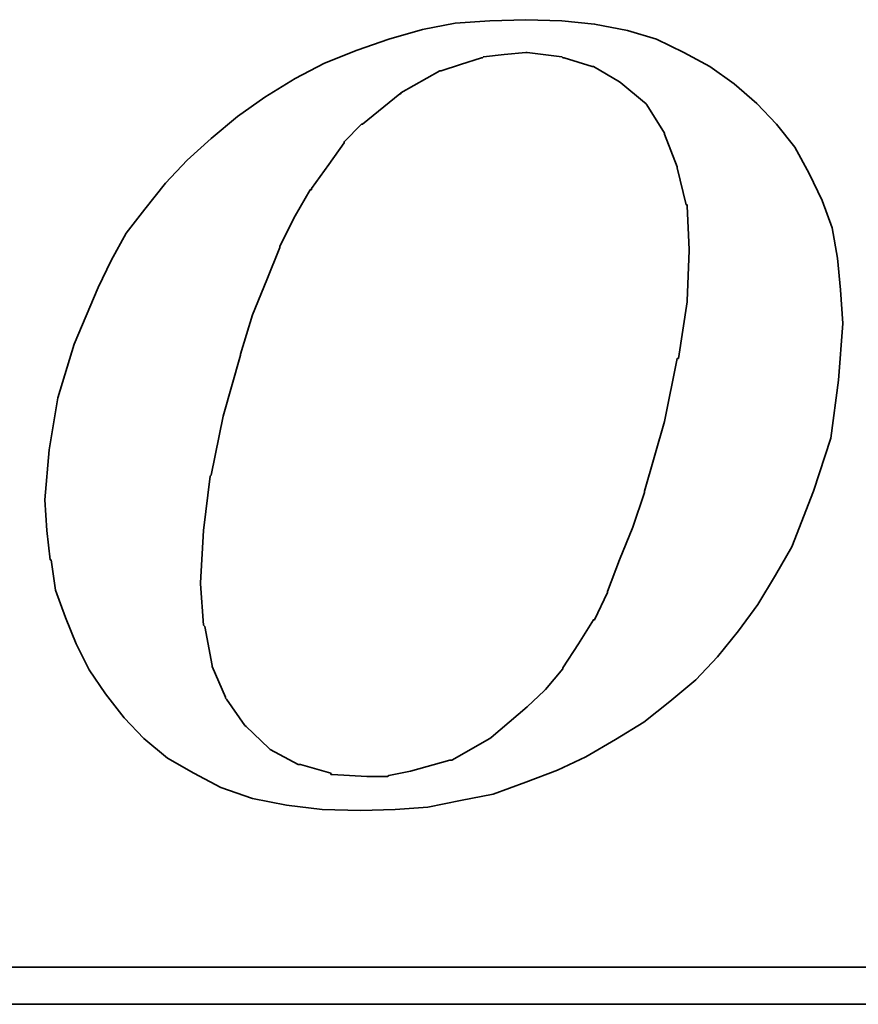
# Model space of a CAD drawing. Extents: x 46 to 555, y 175 to 372.
# Tile 33 of 49: x 352.01 to 357.47, y 273.63 to 280.04. Entities that reach past the tile are written whole.
import ezdxf

# ---------------------------------------------------------------- set-up
doc = ezdxf.new("R2010")
doc.units = 0
doc.header["$LTSCALE"] = 5
doc.header["$MEASUREMENT"] = 0
doc.layers.add('DIM', color=4, linetype='CONTINUOUS')
doc.layers.add('layer 1', color=7, linetype='CONTINUOUS')

# ---------------------------------------------------------------- blocks, each defined once
blk = doc.blocks.new('TBI MOTION logo(完整正式版)')
at = {"layer": 'layer 1', "color": 22, "lineweight": 35}
for points, knots in [([(-11.34375, -6.98375), (-11.34375, -6.98375), (-10.91375, -7.43875), (-10.91375, -7.43875), (-10.91375, -7.43875), (-10.91375, -7.43875), (-10.38625, -7.87125), (-10.38625, -7.87125), (-10.38625, -7.87125), (-10.38625, -7.87125), (-9.81125, -8.20375), (-9.81125, -8.20375), (-9.81125, -8.20375), (-9.81125, -8.20375), (-9.21125, -8.51875), (-9.21125, -8.51875), (-9.21125, -8.51875), (-9.21125, -8.51875), (-8.51625, -8.75875), (-8.51625, -8.75875), (-8.51625, -8.75875), (-8.51625, -8.75875), (-7.77125, -8.90375), (-7.77125, -8.90375), (-7.77125, -8.90375), (-7.77125, -8.90375), (-6.97875, -8.99875), (-6.97875, -8.99875), (-6.97875, -8.99875), (-6.97875, -8.99875), (-6.14125, -9.02375), (-6.14125, -9.02375), (-6.14125, -9.02375), (-6.14125, -9.02375), (-5.37125, -8.99875), (-5.37125, -8.99875), (-5.37125, -8.99875), (-5.37125, -8.99875), (-4.65375, -8.94875), (-4.65375, -8.94875), (-4.65375, -8.94875), (-4.65375, -8.94875), (-3.93375, -8.80625), (-3.93375, -8.80625), (-3.93375, -8.80625), (-3.93375, -8.80625), (-3.21375, -8.66375), (-3.21375, -8.66375), (-3.21375, -8.66375), (-3.21375, -8.66375), (-2.49375, -8.39875), (-2.49375, -8.39875), (-2.49375, -8.39875), (-2.49375, -8.39875), (-1.79875, -8.13375), (-1.79875, -8.13375), (-1.79875, -8.13375), (-1.79875, -8.13375), (-1.17375, -7.84375), (-1.17375, -7.84375), (-1.17375, -7.84375), (-1.17375, -7.84375), (-0.52375, -7.46375), (-0.52375, -7.46375), (-0.52375, -7.46375), (-0.52375, -7.46375), (0.10124, -7.07875), (0.10124, -7.07875), (0.10124, -7.07875), (0.10124, -7.07875), (0.67625, -6.62375), (0.67625, -6.62375), (0.67625, -6.62375), (0.67625, -6.62375), (1.24874, -6.14375), (1.24874, -6.14375), (1.24874, -6.14375), (1.24874, -6.14375), (1.72874, -5.64125), (1.72874, -5.64125), (1.72874, -5.64125), (1.72874, -5.64125), (2.18624, -5.06375), (2.18624, -5.06375), (2.18624, -5.06375), (2.18624, -5.06375), (2.61625, -4.48874), (2.61625, -4.48874), (2.61625, -4.48874), (2.61625, -4.48874), (3.00125, -3.83874), (3.00125, -3.83874), (3.00125, -3.83874), (3.00125, -3.83874), (3.36124, -3.21374), (3.36124, -3.21374), (3.36124, -3.21374), (3.36124, -3.21374), (3.84374, -1.99125), (3.84374, -1.99125), (3.84374, -1.99125), (3.84374, -1.99125), (4.22625, -0.81875), (4.22625, -0.81875), (4.22625, -0.81875), (4.22625, -0.81875), (4.39125, 0.45624), (4.39125, 0.45624), (4.39125, 0.45624), (4.39125, 0.45624), (4.48874, 1.70124), (4.48874, 1.70124), (4.48874, 1.70124), (4.48874, 1.70124), (4.43874, 2.44625), (4.43874, 2.44625), (4.43874, 2.44625), (4.43874, 2.44625), (4.36874, 3.14125), (4.36874, 3.14125), (4.36874, 3.14125), (4.36874, 3.14125), (4.25125, 3.81125), (4.25125, 3.81125), (4.25125, 3.81125), (4.25125, 3.81125), (4.03124, 4.41125), (4.03124, 4.41125), (4.03124, 4.41125), (4.03124, 4.41125), (3.74374, 5.01125), (3.74374, 5.01125), (3.74374, 5.01125), (3.74374, 5.01125), (3.43124, 5.58875), (3.43124, 5.58875), (3.43124, 5.58875), (3.43124, 5.58875), (3.02625, 6.09125), (3.02625, 6.09125), (3.02625, 6.09125), (3.02625, 6.09125), (2.59374, 6.54875), (2.59374, 6.54875), (2.59374, 6.54875), (2.59374, 6.54875), (2.09124, 6.98125), (2.09124, 6.98125), (2.09124, 6.98125), (2.09124, 6.98125), (1.56124, 7.36625), (1.56124, 7.36625), (1.56124, 7.36625), (1.56124, 7.36625), (0.98624, 7.67625), (0.98624, 7.67625), (0.98624, 7.67625), (0.98624, 7.67625), (0.38624, 7.96375), (0.38624, 7.96375), (0.38624, 7.96375), (0.38624, 7.96375), (-0.25875, 8.15625), (-0.25875, 8.15625), (-0.25875, 8.15625), (-0.25875, 8.15625), (-0.98125, 8.30125), (-0.98125, 8.30125), (-0.98125, 8.30125), (-0.98125, 8.30125), (-1.70124, 8.37125), (-1.70124, 8.37125), (-1.70124, 8.37125), (-1.70124, 8.37125), (-2.49375, 8.39624), (-2.49375, 8.39624), (-2.49375, 8.39624), (-2.49375, 8.39624), (-3.28625, 8.37125), (-3.28625, 8.37125), (-3.28625, 8.37125), (-3.28625, 8.37125), (-4.05125, 8.32125), (-4.05125, 8.32125), (-4.05125, 8.32125), (-4.05125, 8.32125), (-4.77375, 8.18125), (-4.77375, 8.18125), (-4.77375, 8.18125), (-4.77375, 8.18125), (-5.51625, 7.96375), (-5.51625, 7.96375), (-5.51625, 7.96375), (-5.51625, 7.96375), (-6.21125, 7.72625), (-6.21125, 7.72625), (-6.21125, 7.72625), (-6.21125, 7.72625), (-6.92875, 7.43625), (-6.92875, 7.43625), (-6.92875, 7.43625), (-6.92875, 7.43625), (-7.57875, 7.10125), (-7.57875, 7.10125), (-7.57875, 7.10125), (-7.57875, 7.10125), (-8.24875, 6.69125), (-8.24875, 6.69125), (-8.24875, 6.69125), (-8.24875, 6.69125), (-8.84875, 6.26125), (-8.84875, 6.26125), (-8.84875, 6.26125), (-8.84875, 6.26125), (-9.42625, 5.78125), (-9.42625, 5.78125), (-9.42625, 5.78125), (-9.42625, 5.78125), (-9.95375, 5.30125), (-9.95375, 5.30125), (-9.95375, 5.30125), (-9.95375, 5.30125), (-10.43375, 4.79624), (-10.43375, 4.79624), (-10.43375, 4.79624), (-10.43375, 4.79624), (-10.88875, 4.22125), (-10.88875, 4.22125), (-10.88875, 4.22125), (-10.88875, 4.22125), (-11.29875, 3.69375), (-11.29875, 3.69375), (-11.29875, 3.69375), (-11.29875, 3.69375), (-11.63375, 3.09125), (-11.63375, 3.09125), (-11.63375, 3.09125), (-11.63375, 3.09125), (-11.91875, 2.49625), (-11.91875, 2.49625), (-11.91875, 2.49625), (-11.91875, 2.49625), (-12.44875, 1.24625), (-12.44875, 1.24625), (-12.44875, 1.24625), (-12.44875, 1.24625), (-12.80875, 0.06874), (-12.80875, 0.06874), (-12.80875, 0.06874), (-12.80875, 0.06874), (-12.99875, -1.07875), (-12.99875, -1.07875), (-12.99875, -1.07875), (-12.99875, -1.07875), (-13.09375, -2.18375), (-13.09375, -2.18375), (-13.09375, -2.18375), (-13.09375, -2.18375), (-13.04875, -2.85375), (-13.04875, -2.85375), (-13.04875, -2.85375), (-13.04875, -2.85375), (-12.97375, -3.50375), (-12.97375, -3.50375), (-12.97375, -3.50375), (-12.97375, -3.50375), (-12.95375, -3.50375), (-12.95375, -3.50375), (-12.95375, -3.50375), (-12.95375, -3.50375), (-12.85375, -4.17375), (-12.85375, -4.17375), (-12.85375, -4.17375), (-12.85375, -4.17375), (-12.63875, -4.77624), (-12.63875, -4.77624), (-12.63875, -4.77624), (-12.63875, -4.77624), (-12.39875, -5.35125), (-12.39875, -5.35125), (-12.39875, -5.35125), (-12.39875, -5.35125), (-12.11375, -5.92875), (-12.11375, -5.92875), (-12.11375, -5.92875), (-12.11375, -5.92875), (-11.75375, -6.45375), (-11.75375, -6.45375), (-11.75375, -6.45375), (-11.75375, -6.45375), (-11.34375, -6.98375), (-11.34375, -6.98375)], [0, 0, 0, 0, 0.01369863, 0.01369863, 0.01369863, 0.01369863, 0.02739726, 0.02739726, 0.02739726, 0.02739726, 0.04109589, 0.04109589, 0.04109589, 0.04109589, 0.05479452, 0.05479452, 0.05479452, 0.05479452, 0.06849315, 0.06849315, 0.06849315, 0.06849315, 0.08219178, 0.08219178, 0.08219178, 0.08219178, 0.09589041, 0.09589041, 0.09589041, 0.09589041, 0.10958904, 0.10958904, 0.10958904, 0.10958904, 0.12328767, 0.12328767, 0.12328767, 0.12328767, 0.1369863, 0.1369863, 0.1369863, 0.1369863, 0.15068493, 0.15068493, 0.15068493, 0.15068493, 0.16438356, 0.16438356, 0.16438356, 0.16438356, 0.17808219, 0.17808219, 0.17808219, 0.17808219, 0.19178082, 0.19178082, 0.19178082, 0.19178082, 0.20547945, 0.20547945, 0.20547945, 0.20547945, 0.21917808, 0.21917808, 0.21917808, 0.21917808, 0.23287671, 0.23287671, 0.23287671, 0.23287671, 0.24657534, 0.24657534, 0.24657534, 0.24657534, 0.26027397, 0.26027397, 0.26027397, 0.26027397, 0.2739726, 0.2739726, 0.2739726, 0.2739726, 0.28767123, 0.28767123, 0.28767123, 0.28767123, 0.30136986, 0.30136986, 0.30136986, 0.30136986, 0.31506849, 0.31506849, 0.31506849, 0.31506849, 0.32876712, 0.32876712, 0.32876712, 0.32876712, 0.34246575, 0.34246575, 0.34246575, 0.34246575, 0.35616438, 0.35616438, 0.35616438, 0.35616438, 0.36986301, 0.36986301, 0.36986301, 0.36986301, 0.38356164, 0.38356164, 0.38356164, 0.38356164, 0.39726027, 0.39726027, 0.39726027, 0.39726027, 0.4109589, 0.4109589, 0.4109589, 0.4109589, 0.42465753, 0.42465753, 0.42465753, 0.42465753, 0.43835616, 0.43835616, 0.43835616, 0.43835616, 0.45205479, 0.45205479, 0.45205479, 0.45205479, 0.46575342, 0.46575342, 0.46575342, 0.46575342, 0.47945205, 0.47945205, 0.47945205, 0.47945205, 0.49315068, 0.49315068, 0.49315068, 0.49315068, 0.50684932, 0.50684932, 0.50684932, 0.50684932, 0.52054795, 0.52054795, 0.52054795, 0.52054795, 0.53424658, 0.53424658, 0.53424658, 0.53424658, 0.54794521, 0.54794521, 0.54794521, 0.54794521, 0.56164384, 0.56164384, 0.56164384, 0.56164384, 0.57534247, 0.57534247, 0.57534247, 0.57534247, 0.5890411, 0.5890411, 0.5890411, 0.5890411, 0.60273973, 0.60273973, 0.60273973, 0.60273973, 0.61643836, 0.61643836, 0.61643836, 0.61643836, 0.63013699, 0.63013699, 0.63013699, 0.63013699, 0.64383562, 0.64383562, 0.64383562, 0.64383562, 0.65753425, 0.65753425, 0.65753425, 0.65753425, 0.67123288, 0.67123288, 0.67123288, 0.67123288, 0.68493151, 0.68493151, 0.68493151, 0.68493151, 0.69863014, 0.69863014, 0.69863014, 0.69863014, 0.71232877, 0.71232877, 0.71232877, 0.71232877, 0.7260274, 0.7260274, 0.7260274, 0.7260274, 0.73972603, 0.73972603, 0.73972603, 0.73972603, 0.75342466, 0.75342466, 0.75342466, 0.75342466, 0.76712329, 0.76712329, 0.76712329, 0.76712329, 0.78082192, 0.78082192, 0.78082192, 0.78082192, 0.79452055, 0.79452055, 0.79452055, 0.79452055, 0.80821918, 0.80821918, 0.80821918, 0.80821918, 0.82191781, 0.82191781, 0.82191781, 0.82191781, 0.83561644, 0.83561644, 0.83561644, 0.83561644, 0.84931507, 0.84931507, 0.84931507, 0.84931507, 0.8630137, 0.8630137, 0.8630137, 0.8630137, 0.87671233, 0.87671233, 0.87671233, 0.87671233, 0.89041096, 0.89041096, 0.89041096, 0.89041096, 0.90410959, 0.90410959, 0.90410959, 0.90410959, 0.91780822, 0.91780822, 0.91780822, 0.91780822, 0.93150685, 0.93150685, 0.93150685, 0.93150685, 0.94520548, 0.94520548, 0.94520548, 0.94520548, 0.95890411, 0.95890411, 0.95890411, 0.95890411, 0.97260274, 0.97260274, 0.97260274, 0.97260274, 0.98630137, 0.98630137, 0.98630137, 0.98630137, 1, 1, 1, 1]), ([(-8.77875, 1.03124), (-8.77875, 1.03124), (-8.51625, 1.89625), (-8.51625, 1.89625), (-8.51625, 1.89625), (-8.51625, 1.89625), (-8.20375, 2.66375), (-8.20375, 2.66375), (-8.20375, 2.66375), (-8.20375, 2.66375), (-7.91625, 3.38125), (-7.91625, 3.38125), (-7.91625, 3.38125), (-7.91625, 3.38125), (-7.91625, 3.40624), (-7.91625, 3.40624), (-7.91625, 3.40624), (-7.91625, 3.40624), (-7.57875, 4.07624), (-7.57875, 4.07624), (-7.57875, 4.07624), (-7.57875, 4.07624), (-7.24375, 4.65125), (-7.24375, 4.65125), (-7.24375, 4.65125), (-7.24375, 4.65125), (-7.21875, 4.65125), (-7.21875, 4.65125), (-7.21875, 4.65125), (-7.21875, 4.65125), (-7.21875, 4.67624), (-7.21875, 4.67624), (-7.21875, 4.67624), (-7.21875, 4.67624), (-6.83625, 5.20375), (-6.83625, 5.20375), (-6.83625, 5.20375), (-6.83625, 5.20375), (-6.49875, 5.68625), (-6.49875, 5.68625), (-6.49875, 5.68625), (-6.49875, 5.68625), (-6.49875, 5.70625), (-6.49875, 5.70625), (-6.49875, 5.70625), (-6.49875, 5.70625), (-6.11625, 6.09125), (-6.11625, 6.09125), (-6.11625, 6.09125), (-6.11625, 6.09125), (-6.09125, 6.09125), (-6.09125, 6.09125), (-6.09125, 6.09125), (-6.09125, 6.09125), (-5.27375, 6.76625), (-5.27375, 6.76625), (-5.27375, 6.76625), (-5.27375, 6.76625), (-5.24875, 6.76625), (-5.24875, 6.76625), (-5.24875, 6.76625), (-5.24875, 6.76625), (-5.24875, 6.78625), (-5.24875, 6.78625), (-5.24875, 6.78625), (-5.24875, 6.78625), (-4.38875, 7.26624), (-4.38875, 7.26624), (-4.38875, 7.26624), (-4.38875, 7.26624), (-4.36125, 7.26624), (-4.36125, 7.26624), (-4.36125, 7.26624), (-4.36125, 7.26624), (-3.93375, 7.41125), (-3.93375, 7.41125), (-3.93375, 7.41125), (-3.93375, 7.41125), (-3.47375, 7.55625), (-3.47375, 7.55625), (-3.47375, 7.55625), (-3.47375, 7.55625), (-3.45375, 7.55625), (-3.45375, 7.55625), (-3.45375, 7.55625), (-3.45375, 7.55625), (-3.42875, 7.58124), (-3.42875, 7.58124), (-3.42875, 7.58124), (-3.42875, 7.58124), (-2.97375, 7.62625), (-2.97375, 7.62625), (-2.97375, 7.62625), (-2.97375, 7.62625), (-2.49375, 7.67625), (-2.49375, 7.67625), (-2.49375, 7.67625), (-2.49375, 7.67625), (-2.46875, 7.67625), (-2.46875, 7.67625), (-2.46875, 7.67625), (-2.46875, 7.67625), (-1.70124, 7.58124), (-1.70124, 7.58124), (-1.70124, 7.58124), (-1.70124, 7.58124), (-1.67875, 7.55625), (-1.67875, 7.55625), (-1.67875, 7.55625), (-1.67875, 7.55625), (-1.65375, 7.55625), (-1.65375, 7.55625), (-1.65375, 7.55625), (-1.65375, 7.55625), (-1.03125, 7.36625), (-1.03125, 7.36625), (-1.03125, 7.36625), (-1.03125, 7.36625), (-1.00625, 7.36625), (-1.00625, 7.36625), (-1.00625, 7.36625), (-1.00625, 7.36625), (-0.43124, 7.02624), (-0.43124, 7.02624), (-0.43124, 7.02624), (-0.43124, 7.02624), (-0.40625, 7.00624), (-0.40625, 7.00624), (-0.40625, 7.00624), (-0.40625, 7.00624), (0.12124, 6.57124), (0.12124, 6.57124), (0.12124, 6.57124), (0.12124, 6.57124), (0.14624, 6.54875), (0.14624, 6.54875), (0.14624, 6.54875), (0.14624, 6.54875), (0.17124, 6.52375), (0.17124, 6.52375), (0.17124, 6.52375), (0.17124, 6.52375), (0.55625, 5.89875), (0.55625, 5.89875), (0.55625, 5.89875), (0.55625, 5.89875), (0.55625, 5.87625), (0.55625, 5.87625), (0.55625, 5.87625), (0.55625, 5.87625), (0.84124, 5.15625), (0.84124, 5.15625), (0.84124, 5.15625), (0.84124, 5.15625), (0.84124, 5.13125), (0.84124, 5.13125), (0.84124, 5.13125), (0.84124, 5.13125), (1.03624, 4.31875), (1.03624, 4.31875), (1.03624, 4.31875), (1.03624, 4.31875), (1.05624, 4.31875), (1.05624, 4.31875), (1.05624, 4.31875), (1.05624, 4.31875), (1.05624, 4.29125), (1.05624, 4.29125), (1.05624, 4.29125), (1.05624, 4.29125), (1.10625, 3.33125), (1.10625, 3.33125), (1.10625, 3.33125), (1.10625, 3.33125), (1.10625, 3.30875), (1.10625, 3.30875), (1.10625, 3.30875), (1.10625, 3.30875), (1.05624, 2.20624), (1.05624, 2.20624), (1.05624, 2.20624), (1.05624, 2.20624), (1.05624, 2.18124), (1.05624, 2.18124), (1.05624, 2.18124), (1.05624, 2.18124), (0.86624, 0.93624), (0.86624, 0.93624), (0.86624, 0.93624), (0.86624, 0.93624), (0.84124, 0.93624), (0.84124, 0.93624), (0.84124, 0.93624), (0.84124, 0.93624), (0.55625, -0.45874), (0.55625, -0.45874), (0.55625, -0.45874), (0.55625, -0.45874), (0.12124, -1.99125), (0.12124, -1.99125), (0.12124, -1.99125), (0.12124, -1.99125), (0.12124, -2.01874), (0.12124, -2.01874), (0.12124, -2.01874), (0.12124, -2.01874), (-0.13874, -2.78375), (-0.13874, -2.78375), (-0.13874, -2.78375), (-0.13874, -2.78375), (-0.43124, -3.50375), (-0.43124, -3.50375), (-0.43124, -3.50375), (-0.43124, -3.50375), (-0.69375, -4.19875), (-0.69375, -4.19875), (-0.69375, -4.19875), (-0.69375, -4.19875), (-0.69375, -4.22375), (-0.69375, -4.22375), (-0.69375, -4.22375), (-0.69375, -4.22375), (-0.98125, -4.82374), (-0.98125, -4.82374), (-0.98125, -4.82374), (-0.98125, -4.82374), (-1.00625, -4.82374), (-1.00625, -4.82374), (-1.00625, -4.82374), (-1.00625, -4.82374), (-1.33875, -5.35125), (-1.33875, -5.35125), (-1.33875, -5.35125), (-1.33875, -5.35125), (-1.67875, -5.87875), (-1.67875, -5.87875), (-1.67875, -5.87875), (-1.67875, -5.87875), (-1.67875, -5.90375), (-1.67875, -5.90375), (-1.67875, -5.90375), (-1.67875, -5.90375), (-2.05875, -6.35875), (-2.05875, -6.35875), (-2.05875, -6.35875), (-2.05875, -6.35875), (-2.08375, -6.38375), (-2.08375, -6.38375), (-2.08375, -6.38375), (-2.08375, -6.38375), (-2.46875, -6.74375), (-2.46875, -6.74375), (-2.46875, -6.74375), (-2.46875, -6.74375), (-3.25875, -7.41625), (-3.25875, -7.41625), (-3.25875, -7.41625), (-3.25875, -7.41625), (-3.28625, -7.43875), (-3.28625, -7.43875), (-3.28625, -7.43875), (-3.28625, -7.43875), (-4.12375, -7.91875), (-4.12375, -7.91875), (-4.12375, -7.91875), (-4.12375, -7.91875), (-4.14875, -7.91875), (-4.14875, -7.91875), (-4.14875, -7.91875), (-4.14875, -7.91875), (-4.17125, -7.91875), (-4.17125, -7.91875), (-4.17125, -7.91875), (-4.17125, -7.91875), (-5.03375, -8.15875), (-5.03375, -8.15875), (-5.03375, -8.15875), (-5.03375, -8.15875), (-5.51625, -8.25625), (-5.51625, -8.25625), (-5.51625, -8.25625), (-5.51625, -8.25625), (-5.54125, -8.27875), (-5.54125, -8.27875), (-5.54125, -8.27875), (-5.54125, -8.27875), (-5.56375, -8.27875), (-5.56375, -8.27875), (-5.56375, -8.27875), (-5.56375, -8.27875), (-5.99625, -8.27875), (-5.99625, -8.27875), (-5.99625, -8.27875), (-5.99625, -8.27875), (-6.76375, -8.23125), (-6.76375, -8.23125), (-6.76375, -8.23125), (-6.76375, -8.23125), (-6.78875, -8.23125), (-6.78875, -8.23125), (-6.78875, -8.23125), (-6.78875, -8.23125), (-6.78875, -8.20375), (-6.78875, -8.20375), (-6.78875, -8.20375), (-6.78875, -8.20375), (-7.45875, -8.01375), (-7.45875, -8.01375), (-7.45875, -8.01375), (-7.45875, -8.01375), (-7.48375, -8.01375), (-7.48375, -8.01375), (-7.48375, -8.01375), (-7.48375, -8.01375), (-7.50875, -8.01375), (-7.50875, -8.01375), (-7.50875, -8.01375), (-7.50875, -8.01375), (-8.13125, -7.67875), (-8.13125, -7.67875), (-8.13125, -7.67875), (-8.13125, -7.67875), (-8.15625, -7.65375), (-8.15625, -7.65375), (-8.15625, -7.65375), (-8.15625, -7.65375), (-8.65875, -7.17375), (-8.65875, -7.17375), (-8.65875, -7.17375), (-8.65875, -7.17375), (-8.68375, -7.14875), (-8.68375, -7.14875), (-8.68375, -7.14875), (-8.68375, -7.14875), (-9.08875, -6.57375), (-9.08875, -6.57375), (-9.08875, -6.57375), (-9.08875, -6.57375), (-9.11375, -6.54875), (-9.11375, -6.54875), (-9.11375, -6.54875), (-9.11375, -6.54875), (-9.11375, -6.52875), (-9.11375, -6.52875), (-9.11375, -6.52875), (-9.11375, -6.52875), (-9.40375, -5.85375), (-9.40375, -5.85375), (-9.40375, -5.85375), (-9.40375, -5.85375), (-9.40375, -5.82875), (-9.40375, -5.82875), (-9.40375, -5.82875), (-9.40375, -5.82875), (-9.56875, -4.96875), (-9.56875, -4.96875), (-9.56875, -4.96875), (-9.56875, -4.96875), (-9.59375, -4.94375), (-9.59375, -4.94375), (-9.59375, -4.94375), (-9.59375, -4.94375), (-9.66375, -4.03375), (-9.66375, -4.03375), (-9.66375, -4.03375), (-9.66375, -4.03375), (-9.66375, -4.00875), (-9.66375, -4.00875), (-9.66375, -4.00875), (-9.66375, -4.00875), (-9.59375, -2.85375), (-9.59375, -2.85375), (-9.59375, -2.85375), (-9.59375, -2.85375), (-9.45125, -1.65875), (-9.45125, -1.65875), (-9.45125, -1.65875), (-9.45125, -1.65875), (-9.42625, -1.63375), (-9.42625, -1.63375), (-9.42625, -1.63375), (-9.42625, -1.63375), (-9.16125, -0.33875), (-9.16125, -0.33875), (-9.16125, -0.33875), (-9.16125, -0.33875), (-8.77875, 1.00624), (-8.77875, 1.00624), (-8.77875, 1.00624), (-8.77875, 1.00624), (-8.77875, 1.03124), (-8.77875, 1.03124)], [0, 0, 0, 0, 0.01020408, 0.01020408, 0.01020408, 0.01020408, 0.02040816, 0.02040816, 0.02040816, 0.02040816, 0.03061224, 0.03061224, 0.03061224, 0.03061224, 0.04081633, 0.04081633, 0.04081633, 0.04081633, 0.05102041, 0.05102041, 0.05102041, 0.05102041, 0.06122449, 0.06122449, 0.06122449, 0.06122449, 0.07142857, 0.07142857, 0.07142857, 0.07142857, 0.08163265, 0.08163265, 0.08163265, 0.08163265, 0.09183673, 0.09183673, 0.09183673, 0.09183673, 0.10204082, 0.10204082, 0.10204082, 0.10204082, 0.1122449, 0.1122449, 0.1122449, 0.1122449, 0.12244898, 0.12244898, 0.12244898, 0.12244898, 0.13265306, 0.13265306, 0.13265306, 0.13265306, 0.14285714, 0.14285714, 0.14285714, 0.14285714, 0.15306122, 0.15306122, 0.15306122, 0.15306122, 0.16326531, 0.16326531, 0.16326531, 0.16326531, 0.17346939, 0.17346939, 0.17346939, 0.17346939, 0.18367347, 0.18367347, 0.18367347, 0.18367347, 0.19387755, 0.19387755, 0.19387755, 0.19387755, 0.20408163, 0.20408163, 0.20408163, 0.20408163, 0.21428571, 0.21428571, 0.21428571, 0.21428571, 0.2244898, 0.2244898, 0.2244898, 0.2244898, 0.23469388, 0.23469388, 0.23469388, 0.23469388, 0.24489796, 0.24489796, 0.24489796, 0.24489796, 0.25510204, 0.25510204, 0.25510204, 0.25510204, 0.26530612, 0.26530612, 0.26530612, 0.26530612, 0.2755102, 0.2755102, 0.2755102, 0.2755102, 0.28571429, 0.28571429, 0.28571429, 0.28571429, 0.29591837, 0.29591837, 0.29591837, 0.29591837, 0.30612245, 0.30612245, 0.30612245, 0.30612245, 0.31632653, 0.31632653, 0.31632653, 0.31632653, 0.32653061, 0.32653061, 0.32653061, 0.32653061, 0.33673469, 0.33673469, 0.33673469, 0.33673469, 0.34693878, 0.34693878, 0.34693878, 0.34693878, 0.35714286, 0.35714286, 0.35714286, 0.35714286, 0.36734694, 0.36734694, 0.36734694, 0.36734694, 0.37755102, 0.37755102, 0.37755102, 0.37755102, 0.3877551, 0.3877551, 0.3877551, 0.3877551, 0.39795918, 0.39795918, 0.39795918, 0.39795918, 0.40816327, 0.40816327, 0.40816327, 0.40816327, 0.41836735, 0.41836735, 0.41836735, 0.41836735, 0.42857143, 0.42857143, 0.42857143, 0.42857143, 0.43877551, 0.43877551, 0.43877551, 0.43877551, 0.44897959, 0.44897959, 0.44897959, 0.44897959, 0.45918367, 0.45918367, 0.45918367, 0.45918367, 0.46938776, 0.46938776, 0.46938776, 0.46938776, 0.47959184, 0.47959184, 0.47959184, 0.47959184, 0.48979592, 0.48979592, 0.48979592, 0.48979592, 0.5, 0.5, 0.5, 0.5, 0.51020408, 0.51020408, 0.51020408, 0.51020408, 0.52040816, 0.52040816, 0.52040816, 0.52040816, 0.53061224, 0.53061224, 0.53061224, 0.53061224, 0.54081633, 0.54081633, 0.54081633, 0.54081633, 0.55102041, 0.55102041, 0.55102041, 0.55102041, 0.56122449, 0.56122449, 0.56122449, 0.56122449, 0.57142857, 0.57142857, 0.57142857, 0.57142857, 0.58163265, 0.58163265, 0.58163265, 0.58163265, 0.59183673, 0.59183673, 0.59183673, 0.59183673, 0.60204082, 0.60204082, 0.60204082, 0.60204082, 0.6122449, 0.6122449, 0.6122449, 0.6122449, 0.62244898, 0.62244898, 0.62244898, 0.62244898, 0.63265306, 0.63265306, 0.63265306, 0.63265306, 0.64285714, 0.64285714, 0.64285714, 0.64285714, 0.65306122, 0.65306122, 0.65306122, 0.65306122, 0.66326531, 0.66326531, 0.66326531, 0.66326531, 0.67346939, 0.67346939, 0.67346939, 0.67346939, 0.68367347, 0.68367347, 0.68367347, 0.68367347, 0.69387755, 0.69387755, 0.69387755, 0.69387755, 0.70408163, 0.70408163, 0.70408163, 0.70408163, 0.71428571, 0.71428571, 0.71428571, 0.71428571, 0.7244898, 0.7244898, 0.7244898, 0.7244898, 0.73469388, 0.73469388, 0.73469388, 0.73469388, 0.74489796, 0.74489796, 0.74489796, 0.74489796, 0.75510204, 0.75510204, 0.75510204, 0.75510204, 0.76530612, 0.76530612, 0.76530612, 0.76530612, 0.7755102, 0.7755102, 0.7755102, 0.7755102, 0.78571429, 0.78571429, 0.78571429, 0.78571429, 0.79591837, 0.79591837, 0.79591837, 0.79591837, 0.80612245, 0.80612245, 0.80612245, 0.80612245, 0.81632653, 0.81632653, 0.81632653, 0.81632653, 0.82653061, 0.82653061, 0.82653061, 0.82653061, 0.83673469, 0.83673469, 0.83673469, 0.83673469, 0.84693878, 0.84693878, 0.84693878, 0.84693878, 0.85714286, 0.85714286, 0.85714286, 0.85714286, 0.86734694, 0.86734694, 0.86734694, 0.86734694, 0.87755102, 0.87755102, 0.87755102, 0.87755102, 0.8877551, 0.8877551, 0.8877551, 0.8877551, 0.89795918, 0.89795918, 0.89795918, 0.89795918, 0.90816327, 0.90816327, 0.90816327, 0.90816327, 0.91836735, 0.91836735, 0.91836735, 0.91836735, 0.92857143, 0.92857143, 0.92857143, 0.92857143, 0.93877551, 0.93877551, 0.93877551, 0.93877551, 0.94897959, 0.94897959, 0.94897959, 0.94897959, 0.95918367, 0.95918367, 0.95918367, 0.95918367, 0.96938776, 0.96938776, 0.96938776, 0.96938776, 0.97959184, 0.97959184, 0.97959184, 0.97959184, 0.98979592, 0.98979592, 0.98979592, 0.98979592, 1, 1, 1, 1]), ([(75.90875, -9.47875), (75.90875, -9.47875), (75.90875, -12.28625), (75.90875, -12.28625), (75.90875, -12.28625), (75.90875, -12.28625), (75.90875, -12.47875), (75.90875, -12.47875), (75.90875, -12.47875), (75.90875, -12.47875), (75.71625, -12.47875), (75.71625, -12.47875), (75.71625, -12.47875), (75.71625, -12.47875), (-88.32875, -12.47875), (-88.32875, -12.47875), (-88.32875, -12.47875), (-88.32875, -12.47875), (-88.32875, -13.29375), (-88.32875, -13.29375), (-88.32875, -13.29375), (-88.32875, -13.29375), (82.89125, -13.29375), (82.89125, -13.29375), (82.89125, -13.29375), (82.89125, -13.29375), (75.90875, -9.47875), (75.90875, -9.47875)], [0, 0, 0, 0, 0.14285714, 0.14285714, 0.14285714, 0.14285714, 0.28571429, 0.28571429, 0.28571429, 0.28571429, 0.42857143, 0.42857143, 0.42857143, 0.42857143, 0.57142857, 0.57142857, 0.57142857, 0.57142857, 0.71428571, 0.71428571, 0.71428571, 0.71428571, 0.85714286, 0.85714286, 0.85714286, 0.85714286, 1, 1, 1, 1])]:
    blk.add_open_spline(points, degree=3, knots=knots, dxfattribs=at)

msp = doc.modelspace()

# ---------------------------------------------------------------- block references
at = {"layer": 'DIM', "color": 7, "xscale": 0.2956124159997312, "yscale": 0.2956124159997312, "zscale": 0.2956124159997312}
msp.add_blockref('TBI MOTION logo(完整正式版)', (356.0406, 277.5575), dxfattribs=at)

doc.saveas('drawing.dxf')
